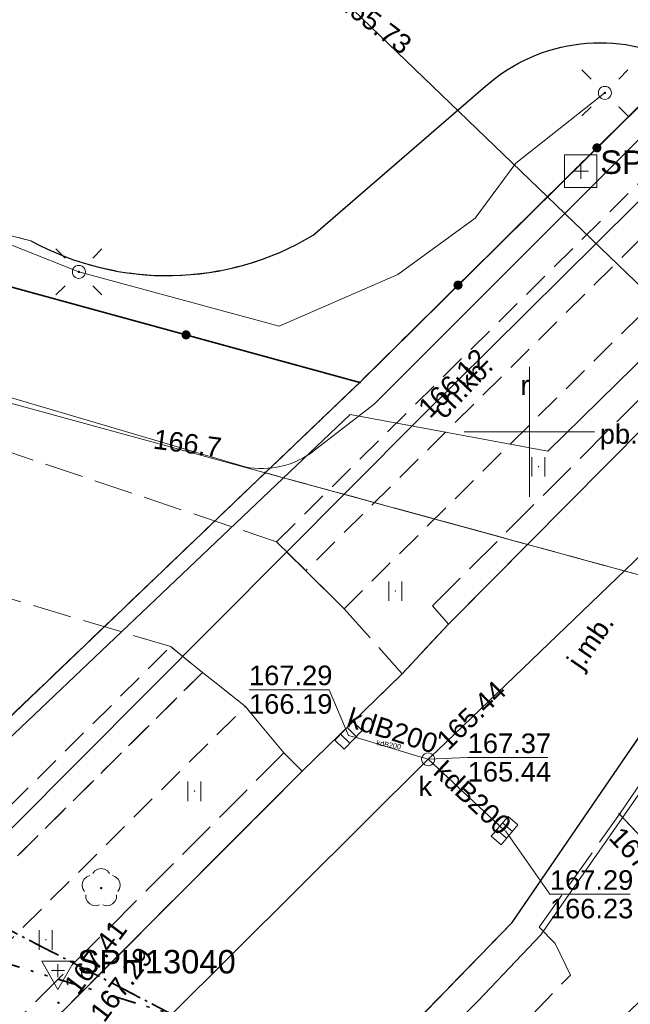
# Model space of a CAD drawing. Extents: x 7503703 to 7518012, y 5690450 to 5705715.
# Tile 35 of 50: x 7512680 to 7512704, y 5696878 to 5696916. Entities that reach past the tile are written whole.
import ezdxf
from ezdxf.enums import TextEntityAlignment as Align

# ---------------------------------------------------------------- set-up
doc = ezdxf.new("R2010")
doc.units = 0
for name, pattern in [('DWUKROPK1_5-3', [2.23, 0.75, -0.46, 0.05, -0.46, 0.05, -0.46]), ('KROPK2-2-2', [3.49, 1, -0.47, 0.05, -0.47, 1, -0.5]), ('PRZER1-1', [1, 0.5, -0.5]), ('PRZER2-1', [1.5, 1, -0.5]), ('PRZER3-1', [2, 1.5, -0.5])]:
    doc.linetypes.add(name, pattern=pattern)
doc.layers.get('0').update_dxf_attribs({"linetype": 'CONTINUOUS'})
for name, color, linetype, lineweight in [('EGDE', 7, 'CONTINUOUS', 18), ('EGPG', 7, 'CONTINUOUS', 18), ('GESGPB', 7, 'CONTINUOUS', 35), ('GESGPS', 7, 'CONTINUOUS', 35), ('GUPPRZ_O', 7, 'CONTINUOUS', 18), ('OSSH', 7, 'CONTINUOUS', 18), ('OSSH_O', 7, 'CONTINUOUS', 18), ('OSSP', 7, 'CONTINUOUS', 18), ('OSSP_O', 7, 'CONTINUOUS', 18), ('OTKC', 7, 'CONTINUOUS', 18), ('OTKC_O', 7, 'CONTINUOUS', 18), ('OTKG', 7, 'CONTINUOUS', 18), ('OTKG_O', 7, 'CONTINUOUS', 18), ('OTKI', 7, 'CONTINUOUS', 18), ('OTKJ', 7, 'CONTINUOUS', 18), ('OTKJ_O', 7, 'CONTINUOUS', 18), ('OTKK', 7, 'CONTINUOUS', 25), ('OTKU', 7, 'CONTINUOUS', 18), ('OTKU_O', 7, 'CONTINUOUS', 18), ('OTOO', 7, 'CONTINUOUS', 35), ('OTRS', 7, 'CONTINUOUS', 13), ('OTRS_O', 7, 'CONTINUOUS', 13), ('OTZT', 7, 'CONTINUOUS', 18), ('Ramka sekcyjna', 7, 'CONTINUOUS', 18), ('SUEO', 7, 'CONTINUOUS', 18), ('SUPP', 7, 'CONTINUOUS', 18), ('SUPW', 7, 'CONTINUOUS', 18), ('SUPW_O', 7, 'CONTINUOUS', 18)]:
    doc.layers.add(name, color=color, linetype=linetype, lineweight=lineweight)
for name, color, linetype, lineweight, true_color in [('EGUG', 96, 'CONTINUOUS', 18, 0x008000), ('GESKLU', 96, 'CONTINUOUS', 18, 0x008000), ('OTZL', 96, 'CONTINUOUS', 18, 0x008000), ('SUEP', 1, 'CONTINUOUS', 18, 0xff0000), ('SUGP', 52, 'CONTINUOUS', 18, 0xbfbf00), ('SUKK', 36, 'CONTINUOUS', 18, 0x803300), ('SUKP', 36, 'CONTINUOUS', 18, 0x803300), ('SUKP_O', 36, 'CONTINUOUS', 18, 0x803300)]:
    doc.layers.add(name, color=color, linetype=linetype, lineweight=lineweight, true_color=true_color)
doc.styles.add('Arial', font='arial.ttf')

# ---------------------------------------------------------------- blocks, each defined once
blk = doc.blocks.new('D_GSPWPS1')
blk.add_hatch(color=0).paths.add_polyline_path([(-0.045, 0), (-0.043467, -0.011647), (-0.038971, -0.0225), (-0.03182, -0.03182), (-0.0225, -0.038971), (-0.011647, -0.043467), (0, -0.045), (0.011647, -0.043467), (0.0225, -0.038971), (0.03182, -0.03182), (0.038971, -0.0225), (0.043467, -0.011647), (0.045, 0), (0.043467, 0.011647), (0.038971, 0.0225), (0.03182, 0.03182), (0.0225, 0.038971), (0.011647, 0.043467), (0, 0.045), (-0.011647, 0.043467), (-0.0225, 0.038971), (-0.03182, 0.03182), (-0.038971, 0.0225), (-0.043467, 0.011647)])
blk = doc.blocks.new('D_GSPRDL1')
blk.add_hatch(color=0).paths.add_polyline_path([(0, -0.045), (0.013906, -0.042798), (0.02645, -0.036406), (0.036406, -0.02645), (0.042798, -0.013906), (0.045, 0), (0.042798, 0.013906), (0.036406, 0.02645), (0.02645, 0.036406), (0.013906, 0.042798), (0, 0.045), (-0.013906, 0.042798), (-0.02645, 0.036406), (-0.036406, 0.02645), (-0.042798, 0.013906), (-0.045, 0), (-0.042798, -0.013906), (-0.036406, -0.02645), (-0.02645, -0.036406), (-0.013906, -0.042798)])
at = {"color": 0}
for points in [[(-0.635969, -0.134326), (-0.70458, -0.024001), (-0.731429, 0.103115), (-0.713292, 0.231763), (-0.652348, 0.346501), (-0.55591, 0.433559), (-0.435555, 0.482485)], [(-0.324277, 0.563333), (-0.240553, 0.662679), (-0.127956, 0.727494), (0, 0.75), (0.127956, 0.727494), (0.240553, 0.662679), (0.324277, 0.563333)], [(0.435555, 0.482485), (0.55591, 0.433559), (0.652348, 0.346501), (0.713292, 0.231763), (0.731429, 0.103115), (0.70458, -0.024001), (0.635969, -0.134326)], [(-0.068773, -0.646351), (-0.194901, -0.677512), (-0.324092, -0.663766), (-0.440839, -0.606763), (-0.531129, -0.513345), (-0.584125, -0.394725), (-0.593465, -0.265141)], [(0.593465, -0.265141), (0.584125, -0.394725), (0.531129, -0.513345), (0.440839, -0.606763), (0.324092, -0.663766), (0.194901, -0.677512), (0.068773, -0.646351)]]:
    blk.add_lwpolyline(points, dxfattribs=at)
blk = doc.blocks.new('D_GSSUTR1')
at = {"color": 0}
for points in [[(-0.25666, 0.36165), (-0.25666, -0.38835)], [(0.24334, -0.38835), (0.24334, 0.36165)]]:
    blk.add_lwpolyline(points, dxfattribs=at)
blk = doc.blocks.new('D_GUPKKS1')
at = {"color": 0}
blk.add_lwpolyline([(0.5, -0.25), (-0.5, -0.25), (-0.5, 0.25), (0.5, 0.25)], close=True, dxfattribs=at)
for points in [[(-0.175, -0.25), (-0.175, 0.25)], [(0.175, -0.25), (0.175, 0.25)]]:
    blk.add_lwpolyline(points, dxfattribs=at)
blk = doc.blocks.new('D_GUPELA2')
blk.add_hatch(color=0).paths.add_polyline_path([(-0.001087, 0.044987), (0.011881, 0.043403), (0.021281, 0.03965), (0.030065, 0.033482), (0.038133, 0.023893), (0.043117, 0.012881), (0.044986, 0.001113), (0.044323, -0.007777), (0.040557, -0.019497), (0.033417, -0.030138), (0.024849, -0.037517), (0.013788, -0.042836), (0.002013, -0.044955), (-0.00982, -0.043916), (-0.020466, -0.040077), (-0.029541, -0.033946), (-0.036867, -0.025804), (-0.04187, -0.01649), (-0.04461, -0.005909), (-0.044532, 0.006476), (-0.041285, 0.017903), (-0.034764, 0.028574), (-0.024479, 0.03776), (-0.013449, 0.042943)])
at = {"color": 0}
for points in [[(-0.883883, 0.883883), (-0.53033, 0.53033)], [(0.883883, 0.883883), (0.53033, 0.53033)], [(-0.883883, -0.883883), (-0.53033, -0.53033)], [(0.883883, -0.883883), (0.53033, -0.53033)]]:
    blk.add_lwpolyline(points, dxfattribs=at)
blk = doc.blocks.new('D_GUPELA1')
at = {"color": 0}
blk.add_lwpolyline([(0, 0.25), (0.064705, 0.241481), (0.125, 0.216506), (0.176777, 0.176777), (0.216506, 0.125), (0.241481, 0.064705), (0.25, 0), (0.241481, -0.064705), (0.216506, -0.125), (0.176777, -0.176777), (0.125, -0.216506), (0.064705, -0.241481), (0, -0.25), (-0.064705, -0.241481), (-0.125, -0.216506), (-0.176777, -0.176777), (-0.216506, -0.125), (-0.241481, -0.064705), (-0.25, 0), (-0.241481, 0.064705), (-0.216506, 0.125), (-0.176777, 0.176777), (-0.125, 0.216506), (-0.064705, 0.241481)], close=True, dxfattribs=at)
blk = doc.blocks.new('D_GUPIWZ1_1')
at = {"color": 0}
blk.add_lwpolyline([(0, 0.25), (0.064705, 0.241481), (0.125, 0.216506), (0.176777, 0.176777), (0.216506, 0.125), (0.241481, 0.064705), (0.25, 0), (0.241481, -0.064705), (0.216506, -0.125), (0.176777, -0.176777), (0.125, -0.216506), (0.064705, -0.241481), (0, -0.25), (-0.064705, -0.241481), (-0.125, -0.216506), (-0.176777, -0.176777), (-0.216506, -0.125), (-0.241481, -0.064705), (-0.25, 0), (-0.241481, 0.064705), (-0.216506, 0.125), (-0.176777, 0.176777), (-0.125, 0.216506), (-0.064705, 0.241481)], close=True, dxfattribs=at)
blk = doc.blocks.new('D_GUPISN1')
at = {"color": 0}
blk.add_lwpolyline([(0, 0.25), (0.064705, 0.241481), (0.125, 0.216506), (0.176777, 0.176777), (0.216506, 0.125), (0.241481, 0.064705), (0.25, 0), (0.241481, -0.064705), (0.216506, -0.125), (0.176777, -0.176777), (0.125, -0.216506), (0.064705, -0.241481), (0, -0.25), (-0.064705, -0.241481), (-0.125, -0.216506), (-0.176777, -0.176777), (-0.216506, -0.125), (-0.241481, -0.064705), (-0.25, 0), (-0.241481, 0.064705), (-0.216506, 0.125), (-0.176777, 0.176777), (-0.125, 0.216506), (-0.064705, 0.241481)], close=True, dxfattribs=at)
blk = doc.blocks.new('D_GEPPGD1_2')
blk.add_hatch(color=0).paths.add_polyline_path([(0, -0.045), (0.013906, -0.042798), (0.02645, -0.036406), (0.036406, -0.02645), (0.042798, -0.013906), (0.045, 0), (0.042798, 0.013906), (0.036406, 0.02645), (0.02645, 0.036406), (0.013906, 0.042798), (0, 0.045), (-0.013906, 0.042798), (-0.02645, 0.036406), (-0.036406, 0.02645), (-0.042798, 0.013906), (-0.045, 0), (-0.042798, -0.013906), (-0.036406, -0.02645), (-0.02645, -0.036406), (-0.013906, -0.042798)])
blk = doc.blocks.new('D_GSPNSP1')
at = {"color": 0}
blk.add_lwpolyline([(0.625, 0.625), (0.625, -0.625), (-0.625, -0.625), (-0.625, 0.625)], close=True, dxfattribs=at)
for points in [[(0.3, 0), (-0.3, 0)], [(0, 0.3), (0, -0.3)]]:
    blk.add_lwpolyline(points, dxfattribs=at)
blk = doc.blocks.new('D_GSPNSH1')
at = {"color": 0}
blk.add_lwpolyline([(0.625, 0.360844), (-0.625, 0.360844), (0, -0.721688)], close=True, dxfattribs=at)
for points in [[(0.25, 0), (-0.25, 0)], [(0, 0.25), (0, -0.25)]]:
    blk.add_lwpolyline(points, dxfattribs=at)
blk = doc.blocks.new('D_KOLO')
blk.add_hatch(color=0).paths.add_polyline_path([(-0.175, 0), (-0.169037, -0.045293), (-0.151554, -0.0875), (-0.123744, -0.123744), (-0.0875, -0.151554), (-0.045293, -0.169037), (0, -0.175), (0.045293, -0.169037), (0.0875, -0.151554), (0.123744, -0.123744), (0.151554, -0.0875), (0.169037, -0.045293), (0.175, 0), (0.169037, 0.045293), (0.151554, 0.0875), (0.123744, 0.123744), (0.0875, 0.151554), (0.045293, 0.169037), (0, 0.175), (-0.045293, 0.169037), (-0.0875, 0.151554), (-0.123744, 0.123744), (-0.151554, 0.0875), (-0.169037, 0.045293)])

msp = doc.modelspace()

# ---------------------------------------------------------------- linework, layer by layer
at = {"layer": 'EGDE', "color": 7, "linetype": 'Continuous', "lineweight": 18, "elevation": 10.22}
for points in [[(7512752.095, 5696959.778), (7512714.881, 5697060.958), (7512602.588, 5697030.113), (7512602.198, 5697030.093), (7512584.278, 5696968.198), (7512583.538, 5696965.698), (7512574.438, 5696934.651), (7512615.084, 5696923.452), (7512621.024, 5696921.693), (7512693.481, 5696901.899)], [(7512729.161, 5696902.336), (7512752.974, 5696925.642), (7512773.634, 5696945.879), (7512797.065, 5696968.816), (7512818.915, 5696990.213), (7512838.537, 5697009.42), (7512859.252, 5697029.706), (7512861.905, 5697038.564), (7512850.646, 5697050.063), (7512847.545, 5697053.223), (7512833.611, 5697039.586), (7512811.007, 5697017.48), (7512801.55, 5697008.23), (7512788.506, 5696995.453), (7512775.136, 5696982.375), (7512752.095, 5696959.778), (7512693.481, 5696901.899), (7512689.851, 5696898.43), (7512717.47, 5696890.889)], [(7512574.438, 5696934.651), (7512583.538, 5696965.698), (7512584.278, 5696968.198), (7512556.49, 5696976.558), (7512551.84, 5696961.249), (7512538.271, 5696965.369), (7512535.532, 5696966.179), (7512531.842, 5696952.68), (7512535.671, 5696951.53), (7512557.91, 5696944.83), (7512564.42, 5696967.52), (7512577.43, 5696963.91), (7512570.82, 5696940.94), (7512573.008, 5696940.281), (7512569.878, 5696931.192), (7512645.12, 5696910.644), (7512661.518, 5696906.166), (7512689.851, 5696898.43), (7512693.481, 5696901.899), (7512621.024, 5696921.693), (7512615.084, 5696923.452)], [(7512674.495, 5696883.749), (7512689.851, 5696898.43), (7512661.518, 5696906.166), (7512659.358, 5696898.266), (7512661.607, 5696897.627)]]:
    msp.add_lwpolyline(points, close=True, dxfattribs=at)
msp.add_lwpolyline([(7512550.14, 5696758.187), (7512563.38, 5696761.29), (7512577.049, 5696765.619), (7512584.278, 5696769.138), (7512587.988, 5696770.947), (7512599.816, 5696778.432), (7512607.915, 5696785.659), (7512612.414, 5696789.678), (7512632.502, 5696809.033), (7512681.646, 5696856.369), (7512697.622, 5696871.76), (7512713.35, 5696886.929), (7512717.47, 5696890.889), (7512689.851, 5696898.43), (7512674.495, 5696883.749), (7512592.16, 5696804.83), (7512587.987, 5696800.83), (7512583.288, 5696797.191), (7512578.028, 5696794.183), (7512572.679, 5696791.664), (7512564.28, 5696788.226), (7512558.57, 5696786.126), (7512552.67, 5696784.835)], dxfattribs=at)
at = {"layer": 'EGUG', "color": 96, "linetype": 'PRZER1-1', "lineweight": 18, "true_color": 0x008000, "elevation": 10.08}
for points in [[(7512574.438, 5696934.651), (7512583.538, 5696965.698), (7512584.278, 5696968.198), (7512602.198, 5697030.093), (7512629.996, 5697038.231), (7512638.635, 5697040.761), (7512668.063, 5697049.38), (7512687.522, 5697055.079), (7512707.181, 5697060.838), (7512714.981, 5697063.118), (7512730.349, 5697020.332), (7512730.419, 5697020.142), (7512736.738, 5697002.534), (7512742.777, 5696985.735), (7512748.856, 5696968.747), (7512752.095, 5696959.778), (7512693.481, 5696901.899), (7512621.024, 5696921.693), (7512615.084, 5696923.452)], [(7512693.481, 5696901.899), (7512752.095, 5696959.778), (7512775.136, 5696982.375), (7512788.506, 5696995.453), (7512801.55, 5697008.23), (7512811.007, 5697017.48), (7512833.611, 5697039.586), (7512847.545, 5697053.223), (7512850.646, 5697050.063), (7512861.905, 5697038.564), (7512859.252, 5697029.706), (7512838.537, 5697009.42), (7512818.915, 5696990.213), (7512797.065, 5696968.816), (7512773.634, 5696945.879), (7512752.974, 5696925.642), (7512729.161, 5696902.336), (7512717.47, 5696890.889), (7512689.851, 5696898.43)]]:
    msp.add_lwpolyline(points, close=True, dxfattribs=at)
for points in [[(7512542.821, 5696980.678), (7512556.06, 5696976.688), (7512556.49, 5696976.558), (7512584.278, 5696968.198), (7512583.538, 5696965.698), (7512574.438, 5696934.651), (7512615.084, 5696923.452), (7512621.024, 5696921.693), (7512693.481, 5696901.899), (7512689.851, 5696898.43), (7512674.495, 5696883.749), (7512661.607, 5696897.627), (7512659.358, 5696898.266), (7512643.01, 5696902.925), (7512623.01, 5696908.62), (7512565.018, 5696925.132), (7512530.201, 5696935.092)], [(7512552.67, 5696784.835), (7512558.57, 5696786.126), (7512564.28, 5696788.226), (7512572.679, 5696791.664), (7512578.028, 5696794.183), (7512583.288, 5696797.191), (7512587.987, 5696800.83), (7512592.16, 5696804.83), (7512674.495, 5696883.749), (7512689.851, 5696898.43), (7512717.47, 5696890.889), (7512713.35, 5696886.929), (7512697.622, 5696871.76), (7512681.646, 5696856.369), (7512632.502, 5696809.033), (7512612.414, 5696789.678), (7512607.915, 5696785.659), (7512599.816, 5696778.432), (7512587.988, 5696770.947), (7512584.278, 5696769.138), (7512577.049, 5696765.619), (7512563.38, 5696761.29), (7512550.14, 5696758.187)]]:
    msp.add_lwpolyline(points, dxfattribs=at)
at = {"layer": 'GESGPB', "color": 7, "linetype": 'DWUKROPK1_5-3', "lineweight": 35, "elevation": 10.1}
msp.add_lwpolyline([(7512599.331, 5697115.344), (7512556.49, 5696976.558), (7512542.821, 5696980.678), (7512539.742, 5696981.618), (7512535.872, 5696982.778), (7512528.932, 5696984.867), (7512521.993, 5696986.957), (7512517.453, 5696971.649), (7512513.453, 5696958.15), (7512506.043, 5696933.272), (7512834.022, 5696832.038), (7512839.07, 5696834.82), (7512845.963, 5696838.599), (7512853.095, 5696845.399), (7512853.94, 5696848.24), (7512867.188, 5696892.527), (7512874.83, 5696917.94), (7512878.731, 5696930.93), (7512790.055, 5696979.375), (7512630.836, 5697066.378), (7512611.809, 5697119.393)], close=True, dxfattribs=at)
msp.add_lwpolyline([(7512687.537, 5696658.789), (7512710.125, 5696679.718), (7512732.754, 5696700.686), (7512751.622, 5696717.964), (7512775.771, 5696740.543), (7512773.651, 5696742.772), (7512814.499, 5696782.09), (7512818.899, 5696786.32), (7512823.859, 5696791.259), (7512841.659, 5696808.999), (7512838.1, 5696819.75), (7512836.541, 5696824.448), (7512835.592, 5696827.288), (7512834.022, 5696832.038), (7512506.043, 5696933.272), (7512483.414, 5696857.279), (7512498.713, 5696853.178), (7512468.781, 5696736.369), (7512448.744, 5696658.123)], dxfattribs=at)
at = {"layer": 'GESGPS', "color": 7, "linetype": 'KROPK2-2-2', "lineweight": 35, "elevation": 10.1}
for points in [[(7512435.992, 5696952.002), (7512639.721, 5696890.866), (7512656.118, 5696886.387), (7512674.495, 5696883.749), (7512697.622, 5696871.76), (7512834.022, 5696832.038), (7512839.07, 5696834.82), (7512845.963, 5696838.599), (7512853.095, 5696845.399), (7512853.94, 5696848.24), (7512867.188, 5696892.527), (7512874.83, 5696917.94), (7512878.731, 5696930.93), (7512714.981, 5697063.118), (7512707.181, 5697060.838), (7512687.522, 5697055.079), (7512668.063, 5697049.38), (7512645.697, 5697042.829), (7512618.879, 5697120.893)], [(7512687.537, 5696658.789), (7512710.125, 5696679.718), (7512732.754, 5696700.686), (7512751.622, 5696717.964), (7512775.771, 5696740.543), (7512773.651, 5696742.772), (7512814.499, 5696782.09), (7512818.899, 5696786.32), (7512823.859, 5696791.259), (7512841.659, 5696808.999), (7512838.1, 5696819.75), (7512836.541, 5696824.448), (7512835.592, 5696827.288), (7512834.022, 5696832.038), (7512697.622, 5696871.76), (7512674.495, 5696883.749), (7512656.118, 5696886.387), (7512639.721, 5696890.866), (7512435.992, 5696952.002)]]:
    msp.add_lwpolyline(points, dxfattribs=at)
at = {"layer": 'GESKLU', "color": 96, "linetype": 'PRZER3-1', "lineweight": 18, "true_color": 0x008000, "elevation": 10.06}
for points in [[(7512574.438, 5696934.651), (7512583.538, 5696965.698), (7512584.278, 5696968.198), (7512602.198, 5697030.093), (7512629.996, 5697038.231), (7512638.635, 5697040.761), (7512668.063, 5697049.38), (7512687.522, 5697055.079), (7512707.181, 5697060.838), (7512714.981, 5697063.118), (7512730.349, 5697020.332), (7512730.419, 5697020.142), (7512736.738, 5697002.534), (7512742.777, 5696985.735), (7512748.856, 5696968.747), (7512752.095, 5696959.778), (7512693.481, 5696901.899), (7512621.024, 5696921.693), (7512615.084, 5696923.452)], [(7512693.481, 5696901.899), (7512752.095, 5696959.778), (7512775.136, 5696982.375), (7512788.506, 5696995.453), (7512801.55, 5697008.23), (7512811.007, 5697017.48), (7512833.611, 5697039.586), (7512847.545, 5697053.223), (7512850.646, 5697050.063), (7512861.905, 5697038.564), (7512859.252, 5697029.706), (7512838.537, 5697009.42), (7512818.915, 5696990.213), (7512797.065, 5696968.816), (7512773.634, 5696945.879), (7512752.974, 5696925.642), (7512729.161, 5696902.336), (7512717.47, 5696890.889), (7512689.851, 5696898.43)]]:
    msp.add_lwpolyline(points, close=True, dxfattribs=at)
for points in [[(7512542.821, 5696980.678), (7512556.06, 5696976.688), (7512556.49, 5696976.558), (7512584.278, 5696968.198), (7512583.538, 5696965.698), (7512574.438, 5696934.651), (7512615.084, 5696923.452), (7512621.024, 5696921.693), (7512693.481, 5696901.899), (7512689.851, 5696898.43), (7512674.495, 5696883.749), (7512661.607, 5696897.627), (7512659.358, 5696898.266), (7512643.01, 5696902.925), (7512623.01, 5696908.62), (7512565.018, 5696925.132), (7512530.201, 5696935.092)], [(7512552.67, 5696784.835), (7512558.57, 5696786.126), (7512564.28, 5696788.226), (7512572.679, 5696791.664), (7512578.028, 5696794.183), (7512583.288, 5696797.191), (7512587.987, 5696800.83), (7512592.16, 5696804.83), (7512674.495, 5696883.749), (7512689.851, 5696898.43), (7512717.47, 5696890.889), (7512713.35, 5696886.929), (7512697.622, 5696871.76), (7512681.646, 5696856.369), (7512632.502, 5696809.033), (7512612.414, 5696789.678), (7512607.915, 5696785.659), (7512599.816, 5696778.432), (7512587.988, 5696770.947), (7512584.278, 5696769.138), (7512577.049, 5696765.619), (7512563.38, 5696761.29), (7512550.14, 5696758.187)]]:
    msp.add_lwpolyline(points, dxfattribs=at)
at = {"layer": 'GUPPRZ_O', "color": 36, "linetype": 'Continuous', "lineweight": 13, "true_color": 0x803300, "elevation": 10.8, "flags": 128}
for points in [[(7512693.051, 5696888.35), (7512692.31, 5696890.103), (7512689.23, 5696890.103)], [(7512696.111, 5696887.43), (7512697.631, 5696887.499), (7512700.711, 5696887.499)], [(7512699.088, 5696884.684), (7512700.788, 5696882.249), (7512703.868, 5696882.249)]]:
    msp.add_lwpolyline(points, dxfattribs=at)
at = {"layer": 'OTKC', "color": 7, "linetype": 'PRZER2-1', "lineweight": 18, "elevation": 10.18}
msp.add_lwpolyline([(7512690.29, 5696895.78), (7512707.37, 5696912.68), (7512708.52, 5696911.61), (7512691.41, 5696894.67)], close=True, dxfattribs=at)
msp.add_lwpolyline([(7512485.07, 5696792.71), (7512507.37, 5696785.99), (7512516.72, 5696783.62, 0.047088), (7512535.68, 5696781.8, 0.045699), (7512554.88, 5696783.62, 0.041112), (7512573.35, 5696789.47, 0.04093), (7512590.17, 5696798.75, 0.04259), (7512604.92, 5696811.27, 0.000569), (7512641.25, 5696847.19, 0.000269), (7512676.84, 5696882.46), (7512686.22, 5696891.76), (7512687.44, 5696890.76, -0.000141), (7512660.18, 5696863.74, -0.000702), (7512624.59, 5696828.5, -0.017645), (7512598.86, 5696803.52, -0.057955), (7512582.79, 5696792.41, -0.056027), (7512564.68, 5696784.63, -0.063895), (7512545.68, 5696780.73, -0.047864), (7512526.05, 5696780.69, -0.057159), (7512506.93, 5696784.47), (7512480.86, 5696792.35), (7512481.22, 5696793.88)], format="xyb", close=True, dxfattribs=at)
at = {"layer": 'OTKG', "color": 7, "linetype": 'PRZER2-1', "lineweight": 18, "elevation": 10.18}
msp.add_lwpolyline([(7512692.88, 5696893.21), (7512709.96, 5696910.12), (7512708.52, 5696911.61), (7512691.41, 5696894.67)], close=True, dxfattribs=at)
msp.add_lwpolyline([(7512480.72, 5696790.15), (7512506.23, 5696782.52), (7512516, 5696780.01, 0.045143), (7512535.79, 5696778.19, 0.048706), (7512555.75, 5696780.09, 0.047658), (7512574.84, 5696786.12, 0.042877), (7512592.36, 5696795.82, 0.043294), (7512607.6, 5696808.76, 0.000306), (7512643.91, 5696844.68, 0.000422), (7512679.48, 5696879.92), (7512689.09, 5696889.46), (7512687.44, 5696890.76), (7512677.96, 5696881.36), (7512660.18, 5696863.74), (7512642.41, 5696846.12, 0.000245), (7512606.06, 5696810.16), (7512598.86, 5696803.52, -0.057955), (7512582.79, 5696792.41, -0.056027), (7512564.68, 5696784.63, -0.063895), (7512545.68, 5696780.73, -0.047864), (7512526.05, 5696780.69, -0.057159), (7512506.93, 5696784.47), (7512480.86, 5696792.35)], format="xyb", close=True, dxfattribs=at)
at = {"layer": 'OTKI', "color": 7, "linetype": 'PRZER2-1', "lineweight": 18, "elevation": 10.18}
for points in [[(7512671.64, 5696909.653), (7512680.847, 5696907.337)], [(7512690.566, 5696887.673), (7512689.09, 5696889.46)]]:
    msp.add_lwpolyline(points, dxfattribs=at)
at = {"layer": 'OTKJ', "color": 7, "linetype": 'PRZER3-1', "lineweight": 18, "elevation": 10.18}
msp.add_lwpolyline([(7512802.522, 5696997.252), (7512775.464, 5696970.638), (7512758.23, 5696953.135), (7512742.227, 5696941.602), (7512729.763, 5696929.332), (7512721.939, 5696917.824, -0.369863), (7512716.16, 5696914.96), (7512715.04, 5696915.13), (7512712.68, 5696915.72), (7512711.04, 5696916.35), (7512710.97, 5696916.38), (7512707.32, 5696912.73), (7512707.37, 5696912.68), (7512708.52, 5696911.61), (7512709.96, 5696910.12, -0.334902), (7512710.58, 5696906.41), (7512696.899, 5696892.621), (7512695.112, 5696890.713), (7512691.269, 5696886.972), (7512678.169, 5696873.857), (7512666.138, 5696862.082), (7512645.924, 5696842.15), (7512623.874, 5696820.628), (7512606.734, 5696803.747)], format="xyb", dxfattribs=at)
for points in [[(7512611.557, 5696798.557), (7512629.842, 5696816.509), (7512650.575, 5696836.803), (7512671.404, 5696857.173), (7512687.296, 5696868.773), (7512699.335, 5696881.17), (7512708.119, 5696893.984), (7512715.594, 5696901.122), (7512737.212, 5696922.643), (7512763.935, 5696949.102), (7512782.837, 5696967.833)], [(7512624.283, 5696915.814), (7512662.265, 5696904.789), (7512665.948, 5696911.278), (7512671.64, 5696909.653), (7512672.906, 5696907.519), (7512673.831, 5696901.304), (7512690.29, 5696895.78), (7512691.41, 5696894.67), (7512692.88, 5696893.21), (7512695.112, 5696890.713), (7512691.269, 5696886.972), (7512690.566, 5696887.673), (7512689.09, 5696889.46), (7512687.44, 5696890.76), (7512686.22, 5696891.76), (7512644.132, 5696904.285)]]:
    msp.add_lwpolyline(points, dxfattribs=at)
at = {"layer": 'OTKK', "color": 7, "linetype": 'Continuous', "lineweight": 25, "elevation": 10.18}
for points in [[(7512606.29, 5696793.88), (7512611.557, 5696798.557), (7512629.842, 5696816.509), (7512650.575, 5696836.803), (7512671.404, 5696857.173), (7512687.296, 5696868.773), (7512699.335, 5696881.17), (7512708.119, 5696893.984), (7512715.594, 5696901.122), (7512737.212, 5696922.643), (7512763.935, 5696949.102), (7512782.837, 5696967.833), (7512800.41, 5696984.95)], [(7512703.46, 5696885.33), (7512705.71, 5696882.95), (7512708.44, 5696880.09), (7512709.05, 5696879.76), (7512709.99, 5696879.42), (7512710.98, 5696879.24), (7512711.99, 5696879.32), (7512713, 5696879.49), (7512714.29, 5696879.83)]]:
    msp.add_lwpolyline(points, dxfattribs=at)
for points in [[(7512680.847, 5696907.337, 0.266367), (7512691.689, 5696907.545), (7512698.32, 5696913.27, -0.313703), (7512705.875, 5696914.139)], [(7512707.32, 5696912.73), (7512707.37, 5696912.68), (7512708.52, 5696911.61), (7512709.96, 5696910.12, -0.334902), (7512710.58, 5696906.41), (7512696.899, 5696892.621), (7512695.112, 5696890.713), (7512691.269, 5696886.972), (7512678.169, 5696873.857), (7512666.138, 5696862.082), (7512645.924, 5696842.15), (7512623.874, 5696820.628), (7512606.734, 5696803.747), (7512602.3, 5696799.72)]]:
    msp.add_lwpolyline(points, format="xyb", dxfattribs=at)
at = {"layer": 'OTKU', "color": 7, "linetype": 'PRZER3-1', "lineweight": 18, "elevation": 10.18}
msp.add_lwpolyline([(7512660.425, 5696912.757), (7512631.037, 5696920.991), (7512631.782, 5696923.941), (7512655.28, 5696917.977, 0.370954), (7512661.267, 5696922.246), (7512663.779, 5696931.03), (7512665.84, 5696930.52), (7512688.88, 5696923.578), (7512698.226, 5696920.427), (7512708.805, 5696917.032), (7512705.875, 5696914.139, 0.313703), (7512698.32, 5696913.27), (7512691.689, 5696907.545, -0.266367), (7512680.847, 5696907.337), (7512671.64, 5696909.653), (7512665.948, 5696911.278), (7512661.899, 5696910.526), (7512662.053, 5696910.973), (7512663.147, 5696914.97), (7512661.19, 5696915.509)], format="xyb", close=True, dxfattribs=at)
for points in [[(7512671.404, 5696857.173), (7512671.802, 5696856.605), (7512674.912, 5696859.046), (7512687.046, 5696867.711), (7512688.556, 5696867.69), (7512689.348, 5696866.891), (7512691.538, 5696869.166), (7512690.093, 5696870.544), (7512692.266, 5696872.782), (7512694.561, 5696872.063), (7512697.07, 5696874.48), (7512701.58, 5696879.15), (7512700.99, 5696880.36), (7512700.38, 5696880.99), (7512703.46, 5696885.33), (7512708.788, 5696893.145), (7512737.734, 5696922.003), (7512737.212, 5696922.643), (7512715.594, 5696901.122), (7512708.119, 5696893.984), (7512699.335, 5696881.17), (7512687.296, 5696868.773)], [(7512696.899, 5696892.621), (7512696.284, 5696893.322), (7512708.572, 5696905.593), (7512709.94, 5696906.8), (7512710.58, 5696906.41)], [(7512690.566, 5696887.673), (7512677.379, 5696874.471), (7512665.699, 5696862.783), (7512645.397, 5696842.676), (7512645.924, 5696842.15), (7512666.138, 5696862.082), (7512678.169, 5696873.857), (7512691.269, 5696886.972)], [(7512697.07, 5696874.48), (7512701.58, 5696879.15), (7512700.99, 5696880.36), (7512700.38, 5696880.99), (7512703.46, 5696885.33), (7512705.71, 5696882.95), (7512708.44, 5696880.09), (7512709.05, 5696879.76), (7512709.99, 5696879.42), (7512710.98, 5696879.24), (7512711.99, 5696879.32), (7512713, 5696879.49), (7512714.29, 5696879.83), (7512698.86, 5696865.66), (7512699.38, 5696866.87), (7512699.71, 5696867.81), (7512699.94, 5696868.8), (7512699.96, 5696869.83), (7512699.85, 5696870.81), (7512699.6, 5696871.78), (7512698.25, 5696873.2)]]:
    msp.add_lwpolyline(points, close=True, dxfattribs=at)
at = {"layer": 'OTOO', "color": 7, "linetype": 'Continuous', "lineweight": 35, "elevation": 10.18}
msp.add_lwpolyline([(7512671.64, 5696909.653), (7512672.906, 5696907.519), (7512693.481, 5696901.899), (7512706.372, 5696914.63)], dxfattribs=at)
at = {"layer": 'OTZT', "color": 7, "linetype": 'PRZER2-1', "lineweight": 18, "elevation": 10.1}
for points in [[(7512700.354, 5696898.68), (7512700.344, 5696898.66), (7512700.364, 5696898.66)], [(7512694.851, 5696893.906), (7512694.841, 5696893.886), (7512694.861, 5696893.886)], [(7512687.133, 5696886.227), (7512687.123, 5696886.207), (7512687.143, 5696886.207)], [(7512681.422, 5696880.518), (7512681.412, 5696880.498), (7512681.432, 5696880.498)]]:
    msp.add_lwpolyline(points, close=True, dxfattribs=at)
at = {"layer": 'Ramka sekcyjna', "color": 7, "linetype": 'Continuous', "lineweight": 18, "elevation": 100, "flags": 128}
for points in [[(7512700, 5696897.5), (7512700, 5696902.5)], [(7512702.5, 5696900), (7512697.5, 5696900)]]:
    msp.add_lwpolyline(points, dxfattribs=at)
at = {"layer": 'SUEP', "color": 1, "linetype": 'Continuous', "lineweight": 18, "true_color": 0xff0000, "elevation": 10.14}
msp.add_lwpolyline([(7512824.41, 5697131.113), (7512823.854, 5697135.179), (7512854.296, 5697143.686), (7512868.818, 5697077.041), (7512858.127, 5697064.826), (7512836.407, 5697043.233), (7512830.95, 5697038.544), (7512823.638, 5697033.418), (7512823.529, 5697030.256), (7512812.616, 5697019.568), (7512694.033, 5696901.063), (7512691.737, 5696899.278, -0.215194), (7512689.077, 5696898.652), (7512662.232, 5696906.578), (7512659.503, 5696907.482, 0.09015), (7512658.854, 5696907.345, 0.175405), (7512657.439, 5696905.521), (7512655.606, 5696900.748), (7512654.89, 5696895.297, -0.209822), (7512654.525, 5696895.008, -0.099477), (7512654.144, 5696895.038, 0.178159), (7512653.565, 5696895.495, 0.26921), (7512652.149, 5696895.084), (7512650.907, 5696895.386)], format="xyb", dxfattribs=at)
for points in [[(7512702.901, 5696913.008), (7512699.481, 5696910.318), (7512697.911, 5696908.199), (7512694.951, 5696906.039), (7512690.392, 5696904.059), (7512682.693, 5696906.138), (7512678.294, 5696907.887), (7512662.438, 5696911.675), (7512655.579, 5696913.765), (7512635.882, 5696918.953), (7512622.703, 5696922.133), (7512622.184, 5696926.602), (7512623.434, 5696931.752), (7512624.993, 5696933.761), (7512628.539, 5696945.811)], [(7512706.28, 5696889.06), (7512700.441, 5696880.69), (7512698.032, 5696878.16), (7512693.843, 5696874), (7512691.693, 5696872.04), (7512690.004, 5696869.92), (7512683.725, 5696864.829), (7512681.175, 5696863.029)]]:
    msp.add_lwpolyline(points, dxfattribs=at)
at = {"layer": 'SUGP', "color": 52, "linetype": 'Continuous', "lineweight": 18, "true_color": 0xbfbf00, "elevation": 10.14}
for points in [[(7512601.65, 5696801.04), (7512615.37, 5696813.89), (7512614.41, 5696821.96), (7512634.16, 5696841.07), (7512648.04, 5696854.72), (7512648.56, 5696855.23), (7512665, 5696871.37), (7512675.77, 5696882.61), (7512676.32, 5696884.72), (7512693.12, 5696900.67), (7512700.71, 5696899.26), (7512720.55, 5696918.71), (7512719.43, 5696925.76), (7512738.8, 5696944.71), (7512746.44, 5696952.6), (7512753.5, 5696950.98), (7512777.99, 5696974.93), (7512797.48, 5696994.11)], [(7512777.568, 5696982.523), (7512765.053, 5696970.711), (7512749.363, 5696954.029), (7512724.684, 5696929.133), (7512695.747, 5696900.483), (7512669.677, 5696874.318), (7512658.98, 5696863.18), (7512658.48, 5696862.69), (7512652.961, 5696857.755), (7512649.649, 5696854.412), (7512627.912, 5696832.437), (7512609.14, 5696813.628)]]:
    msp.add_lwpolyline(points, dxfattribs=at)
at = {"layer": 'SUKP', "color": 36, "linetype": 'Continuous', "lineweight": 18, "true_color": 0x803300, "elevation": 10.14}
for points in [[(7512709.63, 5696900.419), (7512709.174, 5696900.87), (7512691.2, 5696918.17), (7512691.186, 5696918.254), (7512672.542, 5696922.785), (7512672.074, 5696922.899), (7512671.591, 5696922.771), (7512658.834, 5696920.044), (7512658.342, 5696919.958), (7512657.872, 5696920.128), (7512635.852, 5696925.512)], [(7512709.63, 5696900.419), (7512709.27, 5696900.069), (7512696.471, 5696887.77), (7512696.111, 5696887.43), (7512673.636, 5696865.109), (7512673.266, 5696864.759), (7512620.255, 5696814.475), (7512620.027, 5696814.279), (7512619.83, 5696814.075), (7512593.027, 5696790.172), (7512592.647, 5696789.852), (7512578.899, 5696783.396), (7512569.982, 5696780.258), (7512530.507, 5696771.937), (7512529.91, 5696771.812), (7512529.41, 5696771.922), (7512508.18, 5696776.638), (7512507.69, 5696776.748), (7512507.19, 5696776.878), (7512482.52, 5696783.317), (7512482.03, 5696783.437)], [(7512696.111, 5696887.43), (7512695.631, 5696887.57), (7512693.531, 5696888.21), (7512693.051, 5696888.35)], [(7512696.111, 5696887.43), (7512696.481, 5696887.09), (7512699.047, 5696884.693)]]:
    msp.add_lwpolyline(points, dxfattribs=at)

# ---------------------------------------------------------------- block references
at = {"layer": 'EGPG', "color": 7, "linetype": 'Continuous', "lineweight": 18}
for p in [(7512693.481, 5696901.899, 10.24), (7512689.851, 5696898.43, 10.24)]:
    msp.add_blockref('D_GEPPGD1_2', p, dxfattribs=at)
at = {"layer": 'OSSH', "color": 7, "linetype": 'Continuous', "lineweight": 18}
msp.add_blockref('D_GSPNSH1', (7512681.89, 5696879.32, 10.36), dxfattribs=at)
at = {"layer": 'OSSP', "color": 7, "linetype": 'Continuous', "lineweight": 18}
msp.add_blockref('D_GSPNSP1', (7512701.971, 5696910.008, 10.36), dxfattribs=at)
at = {"layer": 'OTOO', "color": 7, "linetype": 'Continuous', "lineweight": 35}
for p, rotation in [((7512702.595, 5696910.899, 10.18), 44.639812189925), ((7512702.595, 5696910.899, 10.18), 44.639812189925), ((7512697.258, 5696905.63, 10.18), 44.639812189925), ((7512697.258, 5696905.63, 10.18), 44.639812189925), ((7512686.811, 5696903.721, 10.18), 344.72237645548), ((7512686.811, 5696903.721, 10.18), 344.72237645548)]:
    msp.add_blockref('D_KOLO', p, dxfattribs=dict(at, rotation=rotation))
at = {"layer": 'OTRS', "color": 7, "linetype": 'Continuous', "lineweight": 13}
for p in [(7512703.46, 5696885.33, 10.08), (7512681.911, 5696878.087, 10.08)]:
    msp.add_blockref('D_GSPWPS1', p, dxfattribs=at)
at = {"layer": 'OTZL', "color": 96, "linetype": 'Continuous', "lineweight": 18, "true_color": 0x008000}
msp.add_blockref('D_GSPRDL1', (7512683.55, 5696882.487, 10.12), dxfattribs=at)
at = {"layer": 'OTZT', "color": 7, "linetype": 'Continuous', "lineweight": 18}
for p in [(7512700.354, 5696898.67, 10.1), (7512694.851, 5696893.896, 10.1), (7512687.133, 5696886.217, 10.1), (7512681.422, 5696880.508, 10.1)]:
    msp.add_blockref('D_GSSUTR1', p, dxfattribs=at)
at = {"layer": 'SUEO', "color": 7, "linetype": 'Continuous', "lineweight": 18}
for name, p in [('D_GUPELA2', (7512702.901, 5696913.008, 10.15)), ('D_GUPELA1', (7512702.901, 5696913.008, 10.16)), ('D_GUPELA2', (7512682.693, 5696906.138, 10.15)), ('D_GUPELA1', (7512682.693, 5696906.138, 10.16))]:
    msp.add_blockref(name, p, dxfattribs=at)
at = {"layer": 'SUKK', "color": 36, "linetype": 'Continuous', "lineweight": 18, "true_color": 0x803300}
for p, rotation in [((7512693.051, 5696888.35, 10.16), 45.60081906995), ((7512699.047, 5696884.693, 10.16), 49.515692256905)]:
    msp.add_blockref('D_GUPKKS1', p, dxfattribs=dict(at, rotation=rotation))
at = {"layer": 'SUPP', "color": 7, "linetype": 'Continuous', "lineweight": 18}
for p in [(7512702.901, 5696913.008, 10.16), (7512682.693, 5696906.138, 10.16)]:
    msp.add_blockref('D_GUPISN1', p, dxfattribs=at)
at = {"layer": 'SUPW', "color": 7, "linetype": 'Continuous', "lineweight": 18}
msp.add_blockref('D_GUPIWZ1_1', (7512696.111, 5696887.43, 10.18), dxfattribs=at)

# ---------------------------------------------------------------- texts
at = {"layer": 'GUPPRZ_O', "color": 36, "linetype": 'Continuous', "lineweight": 0, "true_color": 0x803300, "style": 'Arial'}
for s, rotation, p in [('165.73', 322.7164, (7512692.554, 5696916.381, 10.8)), ('165.44', 44.364, (7512696.882, 5696887.731, 10.8))]:
    msp.add_text(s, height=0.75, rotation=rotation, dxfattribs=at).set_placement(p)
at = {"layer": 'GUPPRZ_O', "color": 7, "linetype": 'Continuous', "lineweight": 0, "style": 'Arial'}
msp.add_text('166.12', height=0.75, rotation=44.3651, dxfattribs=at).set_placement((7512696.177, 5696900.485, 10.8))
at = {"layer": 'GUPPRZ_O', "color": 1, "linetype": 'Continuous', "lineweight": 0, "true_color": 0xff0000, "style": 'Arial'}
msp.add_text('166.7', height=0.75, rotation=352.5672, dxfattribs=at).set_placement((7512685.518, 5696899.359, 10.8))
at = {"layer": 'GUPPRZ_O', "color": 36, "linetype": 'Continuous', "lineweight": 0, "true_color": 0x803300, "style": 'Arial'}
for s, p in [('167.29', (7512689.23, 5696890.275, 10.8)), ('166.19', (7512689.23, 5696889.18, 10.8)), ('167.37', (7512697.631, 5696887.671, 10.8)), ('165.44', (7512697.631, 5696886.576, 10.8)), ('167.29', (7512700.788, 5696882.421, 10.8)), ('166.23', (7512700.788, 5696881.326, 10.8))]:
    msp.add_text(s, height=0.75, dxfattribs=at).set_placement(p)
at = {"layer": 'OSSH_O', "color": 7, "linetype": 'Continuous', "lineweight": 0, "style": 'Arial'}
msp.add_text('SPH13040', height=0.9, dxfattribs=at).set_placement((7512682.64, 5696879.212, 10.8))
at = {"layer": 'OSSP_O', "color": 7, "linetype": 'Continuous', "lineweight": 0, "style": 'Arial'}
msp.add_text('SP13062', height=0.9, dxfattribs=at).set_placement((7512702.721, 5696909.9, 10.8))
at = {"layer": 'OTKC_O', "color": 7, "linetype": 'Continuous', "lineweight": 0, "style": 'Arial'}
msp.add_text('ch.kb.', height=0.75, rotation=46.4513, dxfattribs=at).set_placement((7512697.696, 5696901.457, 10.8), align=Align.CENTER)
at = {"layer": 'OTKG_O', "color": 7, "linetype": 'Continuous', "lineweight": 0, "style": 'Arial'}
msp.add_text('r', height=0.75, dxfattribs=at).set_placement((7512699.834, 5696901.415, 10.8), align=Align.CENTER)
at = {"layer": 'OTKJ_O', "color": 7, "linetype": 'Continuous', "lineweight": 0, "style": 'Arial'}
msp.add_text('j.mb.', height=0.75, rotation=55.5708, dxfattribs=at).set_placement((7512702.653, 5696891.751, 10.8), align=Align.CENTER)
at = {"layer": 'OTKU_O', "color": 7, "linetype": 'Continuous', "lineweight": 0, "style": 'Arial'}
msp.add_text('pb.', height=0.75, dxfattribs=at).set_placement((7512703.432, 5696899.54, 10.8), align=Align.CENTER)
at = {"layer": 'OTRS_O', "color": 7, "linetype": 'Continuous', "lineweight": 0, "style": 'Arial'}
for s, rotation, p in [('167.44', 313.1279, (7512703.011, 5696884.393, 10.8)), ('167.41', 52.9516, (7512682.66, 5696878.337, 10.8)), ('167.29', 52.9516, (7512683.663, 5696877.29, 10.8))]:
    msp.add_text(s, height=0.75, rotation=rotation, dxfattribs=at).set_placement(p)
at = {"layer": 'SUKP_O', "color": 36, "linetype": 'Continuous', "lineweight": 0, "true_color": 0x803300, "style": 'Arial'}
for height, rotation, p in [(0.75, 342.5036, (7512694.63, 5696888.173, 10.8)), (0.2, 349.7139, (7512694.581, 5696887.89, 10.8)), (0.75, 316.9482, (7512697.564, 5696885.677, 10.8))]:
    msp.add_text('kdB200', height=height, rotation=rotation, dxfattribs=at).set_placement(p, align=Align.CENTER)
at = {"layer": 'SUPW_O', "color": 7, "linetype": 'Continuous', "lineweight": 0, "style": 'Arial'}
msp.add_text('k', height=0.75, dxfattribs=at).set_placement((7512696.267, 5696886.018, 10.8), align=Align.RIGHT)

doc.saveas('drawing.dxf')
